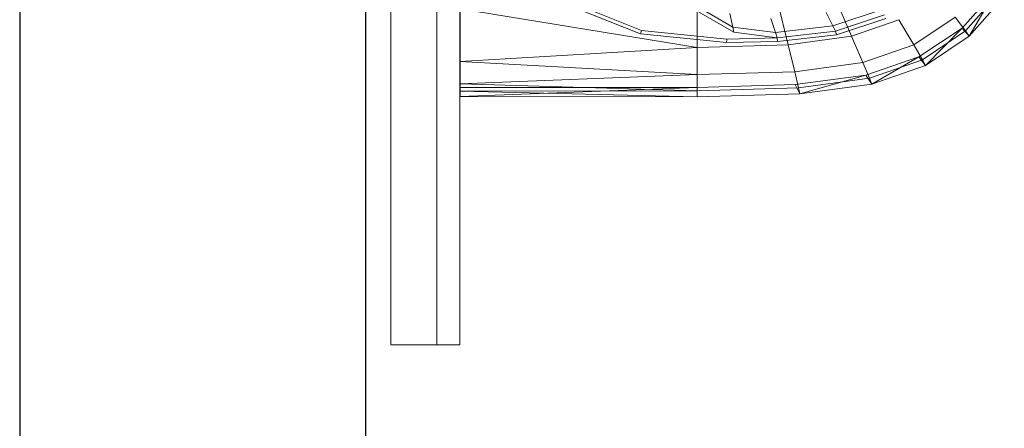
# Model space of a CAD drawing. Header units: metres. Extents: x 391.1 to 427.5, y 12.7 to 28.4.
# Tile 79 of 247: x 407.943 to 408.37, y 20.028 to 20.205. Entities that reach past the tile are written whole.
import ezdxf

# ---------------------------------------------------------------- set-up
doc = ezdxf.new("R2010")
doc.units = ezdxf.units.M
for name, color, linetype, lineweight in [('02_MOBILIARIO', 7, 'Continuous', 18), ('A-DETL-____-MBND', 7, 'Continuous', 18), ('A-WALL-____-MCUT', 7, 'Continuous', 25), ('A-WALL-____-OTLN', 7, 'Continuous', 25), ('Mobiliario', 7, 'Continuous', 18)]:
    doc.layers.add(name, color=color, linetype=linetype, lineweight=lineweight)

# ---------------------------------------------------------------- blocks, each defined once
blk = doc.blocks.new('Family - Rentamans PS-1-153368-01_PCI_PS1')
at = {"layer": 'A-DETL-____-MBND', "color": 253, "true_color": 0xaaaaaa}
for p, q in [((0, 0.36146), (0, 0.00406)), ((0.1621, 0.04411), (0.16971, 0.02635)), ((0.21762, 0.02983), (0.2327, 0.04685)), ((0.21918, 0.02865), (0.23426, 0.04581)), ((0.22069, 0.0263), (0.2327, 0.04685)), ((0.22069, 0.0263), (0.23596, 0.04368)), ((0.07816, 0.02729), (0.04977, 0.03861)), ((0.07861, 0.02883), (0.05051, 0.04004)), ((0.11825, 0.0303), (0.09941, 0.0412)), ((0.11875, 0.02802), (0.09963, 0.03908)), ((0.10273, 0.03978), (0.10273, 0.02147)), ((0.13772, 0.04082), (0.1422, 0.02264)), ((0, 0.03818), (0, 0.01543)), ((0, 0.03818), (0.10273, 0.02147)), ((0.11696, 0.0362), (0.11825, 0.0303)), ((0.15867, 0.03665), (0.16165, 0.03076)), ((0.1826, 0.0377), (0.16165, 0.03076)), ((0.18406, 0.03553), (0.1628, 0.0285)), ((0.19671, 0.02256), (0.21467, 0.03462)), ((0.21467, 0.03462), (0.21918, 0.02865)), ((0.13678, 0.02796), (0.11825, 0.0303)), ((0.11825, 0.0303), (0.11875, 0.02802)), ((0.13476, 0.03396), (0.13678, 0.02796)), ((0.16165, 0.03076), (0.13678, 0.02796)), ((0.16165, 0.03076), (0.1628, 0.0285)), ((0.18466, 0.03406), (0.16318, 0.02695)), ((0.16971, 0.02635), (0.1903, 0.03348)), ((0.1903, 0.03348), (0.19671, 0.02256)), ((0.07861, 0.02883), (0.07816, 0.02729)), ((0.11557, 0.02353), (0.07816, 0.02729)), ((0.11566, 0.02511), (0.07861, 0.02883)), ((0.13755, 0.02565), (0.11566, 0.02511)), ((0.13755, 0.02565), (0.11875, 0.02802)), ((0.13678, 0.02796), (0.13755, 0.02565)), ((0.1628, 0.0285), (0.13755, 0.02565)), ((0.13755, 0.02565), (0.13769, 0.02408)), ((0.16318, 0.02695), (0.13769, 0.02408)), ((0.16971, 0.02635), (0.1422, 0.02264)), ((0.1628, 0.0285), (0.16318, 0.02695)), ((0.16971, 0.02635), (0.17461, 0.0149)), ((0.19894, 0.01737), (0.21762, 0.02983)), ((0.2005, 0.0161), (0.21918, 0.02865)), ((0.20176, 0.01359), (0.21762, 0.02983)), ((0.20176, 0.01359), (0.22069, 0.0263)), ((0.21762, 0.02983), (0.22069, 0.0263)), ((0.21918, 0.02865), (0.22069, 0.0263)), ((0.10273, 0.02147), (0, 0.01543)), ((0.1422, 0.02264), (0.10273, 0.02147)), ((0.10273, 0.02147), (0.10273, 0.00966)), ((0.11566, 0.02511), (0.11557, 0.02353)), ((0.13769, 0.02408), (0.11557, 0.02353)), ((0.1422, 0.02264), (0.14508, 0.01092)), ((0.17461, 0.0149), (0.19671, 0.02256)), ((0.19671, 0.02256), (0.2005, 0.0161)), ((0.17596, 0.00947), (0.19894, 0.01737)), ((0.17848, 0.00552), (0.19894, 0.01737)), ((0.19894, 0.01737), (0.20176, 0.01359)), ((0, 0.01543), (0, 0.00569)), ((0, 0.01543), (0.10273, 0.00966)), ((0.14508, 0.01092), (0.17461, 0.0149)), ((0.17461, 0.0149), (0.17751, 0.00814)), ((0.17751, 0.00814), (0.2005, 0.0161)), ((0.17848, 0.00552), (0.20176, 0.01359)), ((0.2005, 0.0161), (0.20176, 0.01359)), ((0.10273, 0.00966), (0, 0.00569)), ((0.14508, 0.01092), (0.10273, 0.00966)), ((0.10273, 0.00966), (0.10273, 0.00269)), ((0.14508, 0.01092), (0.14679, 0.004)), ((0.14525, 0.00536), (0.17596, 0.00947)), ((0.14736, 0.00133), (0.17596, 0.00947)), ((0.17596, 0.00947), (0.17848, 0.00552)), ((0, 0.00569), (0, 0.00244)), ((0, 0.00569), (0.10273, 0.00269)), ((0.10273, 0.0041), (0.14525, 0.00536)), ((0.14736, 0.00133), (0.14525, 0.00536)), ((0.14679, 0.004), (0.17751, 0.00814)), ((0.14736, 0.00133), (0.17848, 0.00552)), ((0.17751, 0.00814), (0.17848, 0.00552)), ((0, 0.00406), (0.10273, 0.00411)), ((0, 0.00026), (0.10273, 0.00411)), ((0, 0.00026), (0, 0.00406)), ((0.10273, 0.00269), (0, 0.00244)), ((0, 0.00244), (0, 0.00026)), ((0, 0.00244), (0.10273, 0)), ((0, 0.00026), (0.10273, 0)), ((0.10273, 0.0041), (0.10273, 0)), ((0.10273, 0.00269), (0.14679, 0.004)), ((0.10273, 0.00269), (0.10273, 0)), ((0.10273, 0), (0.14736, 0.00133)), ((0.14679, 0.004), (0.14736, 0.00133))]:
    blk.add_line(p, q, dxfattribs=at)
blk = doc.blocks.new('Family - Evans P-1-153493-01_PCI_PS1')
at = {"layer": 'A-WALL-____-MCUT', "color": 253, "true_color": 0xaaaaaa}
for p, q in [((10.56012, 0.15), (0, 0.15)), ((0, 0), (10.56012, 0))]:
    blk.add_line(p, q, dxfattribs=at)
at = {"layer": 'A-WALL-____-OTLN', "color": 253, "true_color": 0xaaaaaa}
for p, q in [((10.56012, 0.15), (0, 0.15)), ((0, 0), (10.56012, 0))]:
    blk.add_line(p, q, dxfattribs=at)
at = {"layer": 'A-WALL-____-OTLN', "color": 253, "lineweight": 18, "true_color": 0xaaaaaa}
blk.add_line((0, 0), (10.56012, 0), dxfattribs=at)
blk = doc.blocks.new('Family - Mirall PS-1-153593-01_PCI_PS1')
at = {"layer": '02_MOBILIARIO', "color": 253, "true_color": 0xaaaaaa}
for p, q in [((0, 0.6), (0, 0)), ((0.02, 0), (0.02, 0.6)), ((0.02, 0), (0.02, 0.6)), ((0.03, 0.6), (0.03, 0)), ((0, 0), (0.02, 0)), ((0.03, 0), (0.02, 0))]:
    blk.add_line(p, q, dxfattribs=at)
at = {"layer": 'Mobiliario', "color": 253, "true_color": 0xaaaaaa}
for p, q in [((0, 0.6), (0, 0)), ((0.02, 0.6), (0.02, 0)), ((0.02, 0), (0.02, 0.6)), ((0.03, 0), (0.03, 0.6)), ((0, 0), (0.02, 0)), ((0.02, 0), (0.03, 0))]:
    blk.add_line(p, q, dxfattribs=at)
blk = doc.blocks.new('LONDR55-XX_ZZ-ARQ-CAA-M3D-Londres55_ifc-1-01_PCI_PS1')
at = {"layer": '02_MOBILIARIO', "color": 253, "lineweight": 18, "true_color": 0xaaaaaa}
for name, p in [('Family - Mirall PS-1-153593-01_PCI_PS1', (408.10403, 20.06433)), ('Family - Rentamans PS-1-153368-01_PCI_PS1', (408.13411, 20.17187))]:
    blk.add_blockref(name, p, dxfattribs=at)
at = {"layer": 'A-WALL-____-OTLN', "color": 253, "lineweight": 18, "true_color": 0xaaaaaa, "rotation": 270}
blk.add_blockref('Family - Evans P-1-153493-01_PCI_PS1', (407.94319, 24.74074), dxfattribs=at)

msp = doc.modelspace()

# ---------------------------------------------------------------- block references
at = {"lineweight": 5}
msp.add_blockref('LONDR55-XX_ZZ-ARQ-CAA-M3D-Londres55_ifc-1-01_PCI_PS1', (0, 0), dxfattribs=at)

doc.saveas('drawing.dxf')
